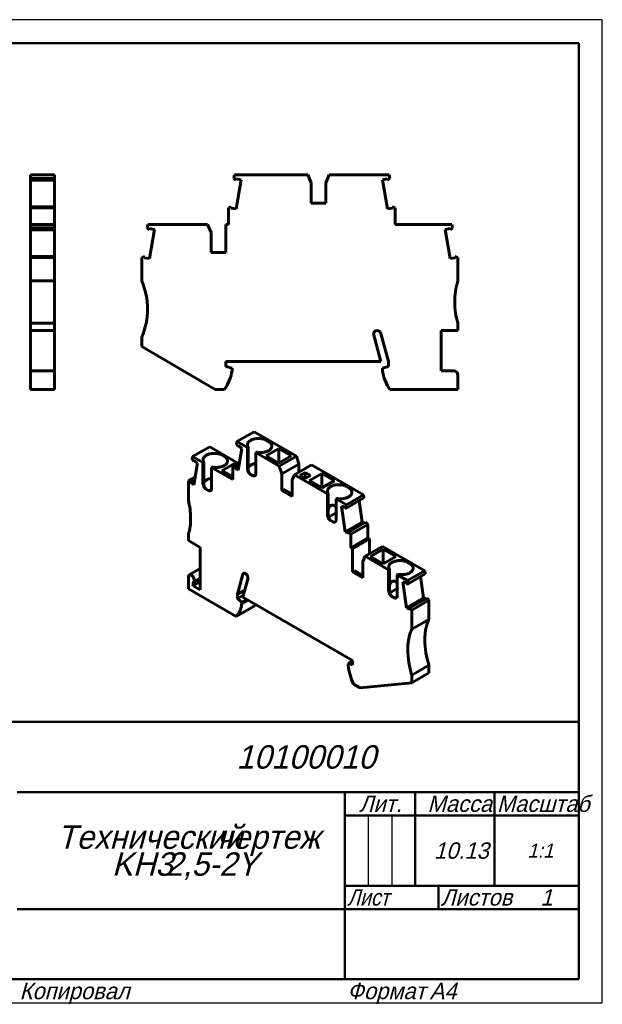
# Model space of a CAD drawing. Header units: millimetres. Extents: x 0 to 297, y 0 to 210.
# Tile 2 of 2: x 173 to 297, y 0 to 210. Entities that reach past the tile are written whole.
import ezdxf

# ---------------------------------------------------------------- set-up
doc = ezdxf.new("R2010")
doc.units = ezdxf.units.MM
doc.styles.add('TextStyle_2', font='T-FLEX Type A.TTF', dxfattribs={"oblique": 15, "height": 3.5})
doc.styles.add('TextStyle_4', font='T-FLEX Type A.TTF', dxfattribs={"width": 0.883061, "oblique": 15, "height": 3.5})
doc.styles.add('TextStyle_6', font='T-FLEX Type A.TTF', dxfattribs={"width": 0.98844, "oblique": 15, "height": 3.5})
doc.styles.add('TextStyle_7', font='T-FLEX Type A.TTF', dxfattribs={"oblique": 15, "height": 5})
doc.styles.add('TextStyle_8', font='T-FLEX Type A.TTF', dxfattribs={"oblique": 15, "height": 3})
doc.styles.add('TextStyle_9', font='T-FLEX Type A.TTF', dxfattribs={"oblique": 15, "height": 3.5})

# ---------------------------------------------------------------- blocks, each defined once
blk = doc.blocks.new('_FR1Страница_1')
at = {"color": 7, "linetype": 'Continuous', "lineweight": 25}
for p, q in [((297, 210), (0, 210)), ((297, 0), (297, 210)), ((247, 40), (247, 25)), ((252, 40), (252, 25)), ((242, 20), (292, 20)), ((262, 20), (262, 20)), ((0, 0), (297, 0))]:
    blk.add_line(p, q, dxfattribs=at)
at = {"color": 7, "linetype": 'Continuous', "lineweight": 50}
for p, q in [((20, 205), (292, 205)), ((292, 205), (292, 5)), ((107, 60), (292, 60)), ((172, 45), (292, 45)), ((242, 45), (242, 5)), ((257, 45), (257, 25)), ((274, 45), (274, 25)), ((242, 40), (292, 40)), ((242, 25), (292, 25)), ((262, 25), (262, 20)), ((172, 20), (292, 20)), ((292, 5), (20, 5))]:
    blk.add_line(p, q, dxfattribs=at)
at = {"color": 7, "oblique": 15}
for s, height, style, p in [('10100010', 5, 'TextStyle_7', (218.84, 50)), ('Лит.', 3.5, 'TextStyle_2', (245.03, 40.76)), ('Масса', 3.5, 'TextStyle_2', (259.65, 40.76)), ('Технический', 5, 'TextStyle_7', (180.55, 32.88)), ('чертеж', 5, 'TextStyle_7', (214.51, 32.88)), ('10.13', 3.5, 'TextStyle_2', (261.03, 30.75)), ('1:1', 3, 'TextStyle_8', (280.99, 31)), ('KH3', 5, 'TextStyle_7', (192.22, 27.12)), ('2,5-2Y', 5, 'TextStyle_7', (203.65, 27.12)), ('Листов', 3.5, 'TextStyle_2', (262.5, 20.75)), ('1', 3.5, 'TextStyle_9', (283.78, 20.75)), ('Копировал', 3.5, 'TextStyle_2', (172.5, 0.75)), ('Формат', 3.5, 'TextStyle_2', (242.5, 0.75)), ('A4', 3.5, 'TextStyle_2', (260.12, 0.75))]:
    blk.add_text(s, height=height, dxfattribs=dict(at, style=style)).set_placement(p)
for s, style, width, p in [('Масштаб', 'TextStyle_6', 0.98844, (274.5, 40.76)), ('Лист', 'TextStyle_4', 0.883061, (242.5, 20.75))]:
    blk.add_text(s, height=3.5, dxfattribs=dict(at, style=style, width=width)).set_placement(p)
blk = doc.blocks.new('Страница_1')
at = {"color": 7, "linetype": 'Continuous', "lineweight": 60}
for p, q in [((174.845, 176.103), (174.845, 176.83)), ((174.845, 176.83), (179.995, 176.83)), ((179.995, 176.103), (179.995, 176.83)), ((218.402, 176.83), (218.273, 176.103)), ((218.402, 176.83), (234.087, 176.83)), ((234.087, 176.83), (234.806, 175.13)), ((237.956, 175.13), (238.674, 176.83)), ((238.674, 176.83), (251.46, 176.83)), ((251.588, 176.103), (251.46, 176.83)), ((174.845, 175.709), (174.845, 176.103)), ((174.845, 176.103), (179.995, 176.103)), ((174.845, 175.709), (179.995, 175.709)), ((174.845, 170.019), (174.845, 175.707)), ((179.995, 175.709), (179.995, 176.103)), ((179.995, 170.019), (179.995, 175.707)), ((218.273, 176.103), (218.742, 175.709)), ((218.789, 175.978), (218.742, 175.709)), ((219.843, 175.792), (218.745, 169.563)), ((219.843, 175.792), (218.789, 175.978)), ((234.806, 170.83), (234.806, 175.13)), ((237.956, 175.13), (237.956, 170.83)), ((251.072, 175.978), (250.018, 175.792)), ((251.116, 169.563), (250.018, 175.792)), ((251.119, 175.709), (251.072, 175.978)), ((251.119, 175.709), (251.588, 176.103)), ((234.806, 170.83), (237.956, 170.83)), ((174.845, 169.787), (174.845, 170.017)), ((174.845, 170.017), (179.995, 170.017)), ((174.845, 169.787), (179.995, 169.787)), ((174.845, 166.23), (174.845, 169.787)), ((179.995, 169.787), (179.995, 170.017)), ((179.995, 166.23), (179.995, 169.787)), ((217.738, 170.017), (217.106, 169.787)), ((217.106, 166.23), (217.106, 169.787)), ((217.738, 170.017), (217.691, 169.749)), ((217.691, 169.749), (218.745, 169.563)), ((251.116, 169.563), (252.17, 169.749)), ((252.756, 169.787), (252.123, 170.017)), ((252.17, 169.749), (252.123, 170.017)), ((252.756, 166.23), (252.756, 169.787)), ((174.845, 165.503), (174.845, 166.23)), ((174.845, 166.23), (179.995, 166.23)), ((179.995, 165.503), (179.995, 166.23)), ((199.902, 166.23), (199.773, 165.503)), ((212.687, 166.23), (199.902, 166.23)), ((212.687, 166.23), (213.406, 164.53)), ((217.106, 166.23), (216.556, 166.23)), ((216.556, 166.23), (216.556, 160.23)), ((252.756, 166.23), (264.86, 166.23)), ((264.988, 165.503), (264.86, 166.23)), ((174.845, 165.109), (174.845, 165.503)), ((174.845, 165.503), (179.995, 165.503)), ((174.845, 165.109), (179.995, 165.109)), ((174.845, 159.419), (174.845, 165.107)), ((179.995, 165.109), (179.995, 165.503)), ((179.995, 159.419), (179.995, 165.107)), ((199.773, 165.503), (200.242, 165.109)), ((200.289, 165.378), (200.242, 165.109)), ((201.343, 165.192), (200.245, 158.963)), ((201.343, 165.192), (200.289, 165.378)), ((213.406, 160.23), (213.406, 164.53)), ((264.472, 165.378), (263.418, 165.192)), ((264.516, 158.963), (263.418, 165.192)), ((264.519, 165.109), (264.472, 165.378)), ((264.519, 165.109), (264.988, 165.503)), ((213.406, 160.23), (216.556, 160.23)), ((174.845, 159.187), (174.845, 159.417)), ((174.845, 159.417), (179.995, 159.417)), ((174.845, 154.18), (174.845, 159.187)), ((174.845, 159.187), (179.995, 159.187)), ((179.995, 159.187), (179.995, 159.417)), ((179.995, 154.18), (179.995, 159.187)), ((199.238, 159.417), (198.606, 159.187)), ((198.606, 159.187), (198.606, 154.18)), ((199.238, 159.417), (199.191, 159.149)), ((199.191, 159.149), (200.245, 158.963)), ((264.516, 158.963), (265.57, 159.149)), ((266.156, 159.187), (265.523, 159.417)), ((265.57, 159.149), (265.523, 159.417)), ((266.156, 154.18), (266.156, 159.187)), ((174.845, 149.68), (174.845, 154.18)), ((174.845, 154.18), (179.995, 154.18)), ((179.995, 149.68), (179.995, 154.18)), ((174.845, 145.18), (174.845, 149.68)), ((179.995, 145.18), (179.995, 149.68)), ((174.845, 143.58), (174.845, 145.18)), ((174.845, 145.18), (179.995, 145.18)), ((179.995, 143.58), (179.995, 145.18)), ((266.156, 143.58), (266.156, 145.18)), ((174.845, 143.58), (179.995, 143.58)), ((174.845, 134.98), (174.845, 143.58)), ((179.995, 134.982), (179.995, 143.58)), ((262.556, 134.98), (262.556, 143.58)), ((262.556, 143.58), (266.156, 143.58)), ((198.606, 142.18), (198.606, 140.18)), ((249.706, 136.98), (248.128, 142.868)), ((251.306, 136.98), (249.696, 142.987)), ((198.606, 140.18), (214.262, 130.98)), ((216.606, 136.98), (249.706, 136.98)), ((216.606, 135.88), (216.606, 136.98)), ((251.306, 136.98), (251.306, 135.88)), ((174.845, 134.98), (174.845, 134.08)), ((174.845, 134.98), (175.845, 134.98)), ((179.995, 134.98), (175.846, 134.98)), ((179.995, 134.98), (179.995, 134.08)), ((217.906, 135.532), (216.606, 135.88)), ((217.906, 135.08), (217.906, 135.532)), ((251.306, 135.88), (250.006, 135.532)), ((250.006, 135.532), (250.006, 135.08)), ((265.256, 134.98), (262.556, 134.98)), ((174.845, 130.98), (174.845, 134.08)), ((179.995, 130.98), (179.995, 134.08)), ((266.156, 130.98), (266.156, 134.08)), ((174.845, 130.98), (179.995, 130.98)), ((214.262, 130.98), (216.247, 130.98)), ((251.665, 130.98), (266.156, 130.98)), ((222.594, 121.967), (218.952, 119.864)), ((231.635, 116.747), (222.594, 121.967)), ((225.69, 119.893), (225.266, 120.138)), ((213.119, 118.783), (209.477, 116.68)), ((219.163, 115.293), (213.119, 118.783)), ((218.862, 119.323), (218.952, 119.864)), ((219.193, 118.81), (218.862, 119.323)), ((221.165, 118.587), (218.952, 119.864)), ((219.193, 118.81), (219.227, 119.01)), ((219.359, 118.906), (219.193, 118.81)), ((219.195, 113.791), (219.972, 118.428)), ((219.227, 119.01), (219.972, 118.428)), ((221.319, 118.676), (221.165, 118.587)), ((221.165, 114.096), (221.165, 118.587)), ((221.319, 114.185), (221.319, 118.676)), ((225.178, 116.842), (227.865, 118.393)), ((230.552, 116.842), (227.865, 118.393)), ((227.865, 115.29), (227.865, 118.393)), ((209.387, 116.139), (209.477, 116.68)), ((209.718, 115.626), (209.387, 116.139)), ((211.69, 115.403), (209.477, 116.68)), ((209.718, 115.626), (209.751, 115.826)), ((209.884, 115.722), (209.718, 115.626)), ((209.751, 115.826), (210.497, 115.244)), ((216.215, 116.709), (215.791, 116.954)), ((223.003, 117.526), (223.158, 117.615)), ((227.993, 114.645), (223.003, 117.526)), ((223.003, 117.526), (223.003, 113.035)), ((227.865, 115.29), (225.178, 116.842)), ((230.552, 116.842), (227.865, 115.29)), ((227.993, 114.645), (231.635, 116.747)), ((232.143, 115.066), (231.635, 116.747)), ((209.72, 110.606), (210.497, 115.244)), ((211.844, 115.492), (211.69, 115.403)), ((211.69, 110.912), (211.69, 115.403)), ((211.844, 111.001), (211.844, 115.492)), ((213.528, 114.341), (213.683, 114.43)), ((218.036, 111.739), (213.528, 114.341)), ((213.528, 114.341), (213.528, 109.851)), ((215.703, 113.657), (218.39, 115.209)), ((218.036, 112.31), (215.703, 113.657)), ((219.477, 115.475), (218.036, 114.642)), ((218.036, 111.739), (218.036, 114.642)), ((218.036, 114.642), (218.483, 114.572)), ((218.703, 115.028), (218.39, 115.209)), ((218.39, 114.847), (218.39, 115.209)), ((218.45, 114.373), (219.383, 114.911)), ((218.45, 114.373), (218.483, 114.572)), ((219.195, 113.791), (218.45, 114.373)), ((219.416, 115.111), (218.483, 114.572)), ((228.501, 112.963), (227.993, 114.645)), ((228.501, 112.963), (232.143, 115.066)), ((231.237, 112.772), (234.878, 114.875)), ((232.143, 115.066), (232.143, 113.295)), ((245.97, 108.471), (234.878, 114.875)), ((210.002, 112.29), (208.561, 111.458)), ((208.975, 111.188), (209.908, 111.727)), ((209.941, 111.926), (209.008, 111.388)), ((222.296, 112.627), (221.872, 112.872)), ((228.501, 112.963), (228.501, 109.453)), ((231.237, 112.772), (230.729, 111.677)), ((230.729, 108.167), (230.729, 111.677)), ((238.277, 108.707), (231.237, 112.772)), ((232.387, 112.637), (233.522, 113.292)), ((233.522, 111.982), (232.387, 112.637)), ((233.522, 113.292), (234.657, 112.637)), ((233.522, 111.982), (233.522, 113.292)), ((234.657, 112.637), (233.522, 111.982)), ((237.093, 113.066), (234.406, 111.514)), ((234.406, 111.514), (237.093, 109.963)), ((239.78, 111.514), (237.093, 113.066)), ((237.093, 113.066), (237.093, 109.963)), ((237.093, 109.963), (239.78, 111.514)), ((208.561, 107.37), (208.561, 111.458)), ((208.561, 111.458), (209.008, 111.388)), ((208.975, 111.188), (209.008, 111.388)), ((209.72, 110.606), (208.975, 111.188)), ((212.821, 109.442), (212.397, 109.687)), ((228.501, 109.453), (228.908, 109.687)), ((230.729, 108.167), (228.501, 109.453)), ((230.729, 108.636), (228.908, 109.687)), ((242.802, 110.014), (242.378, 110.259)), ((238.431, 108.797), (238.277, 108.707)), ((238.277, 104.217), (238.277, 108.707)), ((238.431, 108.797), (238.431, 104.306)), ((240.115, 107.646), (240.27, 107.735)), ((240.115, 103.155), (240.115, 107.646)), ((242.328, 106.369), (240.115, 107.646)), ((245.97, 108.471), (242.328, 106.369)), ((246.06, 107.825), (242.419, 105.722)), ((245.97, 108.471), (246.06, 107.825)), ((241.309, 106.109), (242.085, 100.575)), ((241.309, 106.109), (242.054, 105.831)), ((242.054, 105.831), (242.087, 105.593)), ((242.419, 105.722), (242.087, 105.593)), ((242.328, 106.369), (242.419, 105.722)), ((245.084, 107.261), (245.727, 102.678)), ((240.115, 104.669), (238.505, 103.74)), ((238.533, 103.642), (238.56, 103.62)), ((238.984, 102.992), (239.408, 102.747)), ((242.085, 100.575), (245.727, 102.678)), ((246.439, 102.637), (242.797, 100.535)), ((246.886, 102.191), (243.244, 100.088)), ((246.201, 102.5), (245.727, 102.678)), ((246.439, 102.637), (246.886, 102.191)), ((246.886, 99.287), (246.886, 102.191)), ((208.561, 98.716), (208.561, 100.022)), ((242.83, 100.297), (242.085, 100.575)), ((242.797, 100.535), (242.83, 100.297)), ((242.797, 100.535), (243.244, 100.088)), ((243.244, 97.185), (243.244, 100.088)), ((243.244, 97.185), (246.886, 99.287)), ((243.633, 96.96), (247.275, 99.063)), ((246.886, 99.287), (247.275, 99.063)), ((247.275, 99.063), (247.275, 95.904)), ((211.106, 97.246), (208.561, 98.716)), ((211.106, 88.183), (211.106, 97.246)), ((243.244, 97.185), (243.633, 96.96)), ((243.633, 96.96), (243.633, 92.061)), ((246.369, 95.381), (250.01, 97.483)), ((250.174, 96.858), (247.487, 95.307)), ((250.01, 97.483), (259.051, 92.264)), ((252.861, 95.307), (250.174, 96.858)), ((250.174, 96.858), (250.174, 93.755)), ((246.369, 95.381), (245.861, 94.286)), ((246.369, 95.381), (251.358, 92.5)), ((247.487, 95.307), (250.174, 93.755)), ((250.174, 93.755), (252.861, 95.307)), ((211.106, 92.733), (208.747, 91.371)), ((245.861, 90.775), (245.861, 94.286)), ((251.513, 92.589), (251.358, 92.5)), ((251.513, 92.589), (251.513, 88.098)), ((255.884, 93.806), (255.46, 94.051)), ((208.561, 88.428), (208.561, 90.959)), ((209.647, 89.812), (211.106, 90.655)), ((219.061, 87.264), (220.199, 91.512)), ((220.193, 86.611), (221.308, 90.774)), ((243.633, 92.061), (244.04, 92.296)), ((245.861, 90.775), (243.633, 92.061)), ((245.861, 91.245), (244.04, 92.296)), ((251.358, 88.009), (251.358, 92.5)), ((253.197, 91.439), (253.351, 91.528)), ((253.197, 86.948), (253.197, 91.439)), ((253.197, 91.439), (255.409, 90.161)), ((259.051, 92.264), (255.409, 90.161)), ((259.142, 91.617), (255.5, 89.515)), ((258.165, 91.054), (258.808, 86.47)), ((259.051, 92.264), (259.142, 91.617)), ((218.808, 82.512), (208.561, 88.428)), ((209.621, 89.04), (211.106, 89.897)), ((209.621, 89.799), (209.621, 89.04)), ((209.621, 89.04), (211.106, 88.183)), ((253.197, 88.462), (251.587, 87.532)), ((254.39, 89.902), (255.135, 89.623)), ((254.39, 89.902), (255.167, 84.368)), ((255.135, 89.623), (255.169, 89.385)), ((255.5, 89.515), (255.169, 89.385)), ((255.409, 90.161), (255.5, 89.515)), ((219.061, 87.264), (220.607, 88.157)), ((219.061, 87.264), (219.061, 86.366)), ((219.061, 86.366), (220.322, 87.094)), ((219.061, 86.366), (219.981, 85.551)), ((243.598, 73.098), (220.193, 86.611)), ((251.614, 87.435), (251.641, 87.413)), ((252.066, 86.785), (252.49, 86.54)), ((255.167, 84.368), (258.808, 86.47)), ((259.52, 86.43), (255.878, 84.327)), ((259.283, 86.293), (258.808, 86.47)), ((259.52, 86.43), (259.967, 85.983)), ((222.449, 84.614), (218.808, 82.512)), ((219.981, 85.551), (221.005, 86.142)), ((219.981, 85.182), (221.324, 85.958)), ((219.981, 85.551), (219.981, 85.182)), ((255.912, 84.089), (255.167, 84.368)), ((255.878, 84.327), (256.326, 83.881)), ((255.878, 84.327), (255.912, 84.089)), ((259.967, 85.983), (256.326, 83.881)), ((259.967, 85.983), (259.967, 81.896)), ((256.326, 83.881), (256.326, 79.793)), ((259.967, 81.896), (256.326, 79.793)), ((243.598, 72.977), (242.679, 72.446)), ((242.679, 72.077), (242.679, 72.446)), ((242.679, 72.446), (243.598, 72.2)), ((243.598, 72.2), (243.598, 73.098)), ((259.967, 72.098), (256.326, 69.995)), ((259.967, 72.098), (259.967, 70.465)), ((259.967, 70.465), (256.326, 68.362)), ((256.326, 69.995), (256.326, 68.362)), ((245.255, 67.242), (243.852, 68.053)), ((256.326, 68.362), (245.255, 67.242))]:
    blk.add_line(p, q, dxfattribs=at)
at = {"color": 7, "lineweight": 60, "flags": 128}
for points in [[(221.319, 118.676), (221.275, 118.751), (221.239, 118.827), (221.21, 118.904), (221.189, 118.983), (221.175, 119.061), (221.169, 119.14), (221.171, 119.219), (221.181, 119.298), (221.199, 119.376), (221.224, 119.454), (221.257, 119.531), (221.298, 119.606), (221.346, 119.68), (221.401, 119.753), (221.463, 119.823), (221.532, 119.891), (221.608, 119.957), (221.69, 120.021), (221.778, 120.081), (221.872, 120.138)], [(221.872, 120.138), (221.97, 120.192), (222.073, 120.242), (222.18, 120.289), (222.292, 120.332), (222.408, 120.371), (222.528, 120.407), (222.651, 120.439), (222.776, 120.467), (222.905, 120.49), (223.035, 120.51), (223.167, 120.525), (223.3, 120.536), (223.435, 120.542), (223.569, 120.544), (223.704, 120.542), (223.838, 120.536), (223.971, 120.525), (224.103, 120.51), (224.234, 120.49), (224.362, 120.467), (224.488, 120.439), (224.61, 120.407), (224.73, 120.371), (224.846, 120.332), (224.958, 120.289), (225.065, 120.242), (225.168, 120.192), (225.266, 120.138)], [(223.158, 117.615), (223.287, 117.589), (223.419, 117.568), (223.553, 117.552), (223.688, 117.539), (223.825, 117.531), (223.961, 117.528), (224.098, 117.529), (224.235, 117.535), (224.371, 117.545), (224.505, 117.56), (224.638, 117.579), (224.769, 117.602), (224.897, 117.63), (225.022, 117.662), (225.144, 117.698), (225.263, 117.738), (225.377, 117.781), (225.486, 117.829), (225.591, 117.88), (225.69, 117.934)], [(225.69, 117.934), (225.783, 117.99), (225.87, 118.05), (225.951, 118.112), (226.026, 118.176), (226.094, 118.243), (226.156, 118.312), (226.211, 118.383), (226.259, 118.456), (226.3, 118.53), (226.333, 118.605), (226.359, 118.682), (226.378, 118.759), (226.39, 118.836), (226.393, 118.914), (226.39, 118.991), (226.378, 119.069), (226.359, 119.146), (226.333, 119.222), (226.3, 119.297), (226.259, 119.371), (226.211, 119.444), (226.156, 119.515), (226.094, 119.584), (226.026, 119.651), (225.951, 119.716), (225.87, 119.778), (225.783, 119.837), (225.69, 119.893)], [(211.844, 115.492), (211.8, 115.567), (211.764, 115.643), (211.735, 115.72), (211.713, 115.798), (211.7, 115.877), (211.694, 115.956), (211.696, 116.035), (211.706, 116.114), (211.724, 116.192), (211.749, 116.27), (211.782, 116.346), (211.823, 116.422), (211.871, 116.496), (211.926, 116.568), (211.988, 116.639), (212.057, 116.707), (212.133, 116.773), (212.215, 116.836), (212.303, 116.897), (212.397, 116.954)], [(212.397, 116.954), (212.495, 117.007), (212.598, 117.058), (212.705, 117.104), (212.817, 117.148), (212.933, 117.187), (213.053, 117.223), (213.175, 117.254), (213.301, 117.282), (213.429, 117.306), (213.56, 117.325), (213.692, 117.34), (213.825, 117.351), (213.959, 117.358), (214.094, 117.36), (214.228, 117.358), (214.363, 117.351), (214.496, 117.34), (214.628, 117.325), (214.758, 117.306), (214.887, 117.282), (215.012, 117.254), (215.135, 117.223), (215.255, 117.187), (215.371, 117.148), (215.483, 117.104), (215.59, 117.058), (215.693, 117.007), (215.791, 116.954)], [(216.215, 114.75), (216.308, 114.806), (216.395, 114.865), (216.476, 114.928), (216.55, 114.992), (216.619, 115.059), (216.68, 115.128), (216.735, 115.199), (216.783, 115.272), (216.824, 115.346), (216.858, 115.421), (216.884, 115.497), (216.903, 115.574), (216.914, 115.652), (216.918, 115.729), (216.914, 115.807), (216.903, 115.884), (216.884, 115.961), (216.858, 116.038), (216.824, 116.113), (216.783, 116.187), (216.735, 116.26), (216.68, 116.331), (216.619, 116.4), (216.55, 116.467), (216.476, 116.531), (216.395, 116.593), (216.308, 116.653), (216.215, 116.709)], [(213.683, 114.43), (213.812, 114.405), (213.944, 114.384), (214.078, 114.367), (214.213, 114.355), (214.349, 114.347), (214.486, 114.344), (214.623, 114.345), (214.76, 114.351), (214.895, 114.361), (215.03, 114.376), (215.163, 114.395), (215.294, 114.418), (215.422, 114.446), (215.547, 114.478), (215.669, 114.513), (215.787, 114.553), (215.901, 114.597), (216.011, 114.644), (216.116, 114.695), (216.215, 114.75)], [(221.165, 114.096), (221.167, 114.031), (221.174, 113.964), (221.184, 113.894), (221.2, 113.824), (221.219, 113.753), (221.242, 113.681), (221.269, 113.61), (221.3, 113.538), (221.334, 113.468), (221.372, 113.399), (221.413, 113.332), (221.456, 113.268), (221.503, 113.205), (221.551, 113.146), (221.601, 113.09), (221.654, 113.038), (221.707, 112.989), (221.761, 112.946), (221.817, 112.906), (221.872, 112.872)], [(221.319, 114.332), (221.352, 114.382), (221.407, 114.453), (221.469, 114.522), (221.537, 114.589), (221.612, 114.653), (221.693, 114.715), (221.78, 114.775), (221.872, 114.831)], [(221.319, 114.185), (221.32, 114.13), (221.323, 114.072), (221.327, 114.013), (221.333, 113.952), (221.341, 113.889), (221.35, 113.826), (221.364, 113.749), (221.38, 113.672), (221.4, 113.594), (221.422, 113.518), (221.447, 113.443), (221.476, 113.37), (221.507, 113.299), (221.542, 113.231), (221.58, 113.166), (221.622, 113.105), (221.658, 113.057), (221.697, 113.012), (221.738, 112.971), (221.781, 112.934), (221.826, 112.901), (221.872, 112.872)], [(221.872, 114.831), (221.97, 114.885), (222.073, 114.935), (222.18, 114.981), (222.292, 115.025), (222.408, 115.064), (222.528, 115.1), (222.651, 115.132), (222.776, 115.159), (222.905, 115.183), (223.003, 115.198)], [(211.844, 111.148), (211.877, 111.197), (211.932, 111.268), (211.993, 111.337), (212.062, 111.404), (212.137, 111.469), (212.217, 111.531), (212.304, 111.59), (212.397, 111.647)], [(212.397, 111.647), (212.495, 111.7), (212.598, 111.75), (212.705, 111.797), (212.817, 111.84), (212.933, 111.88), (213.053, 111.915), (213.175, 111.947), (213.301, 111.975), (213.429, 111.999), (213.528, 112.013)], [(222.296, 112.627), (222.352, 112.597), (222.407, 112.573), (222.461, 112.554), (222.515, 112.54), (222.567, 112.533), (222.617, 112.53), (222.666, 112.534), (222.712, 112.543), (222.756, 112.557), (222.796, 112.577), (222.834, 112.602), (222.868, 112.633), (222.899, 112.668), (222.926, 112.709), (222.95, 112.754), (222.969, 112.803), (222.984, 112.856), (222.995, 112.912), (223.001, 112.972), (223.003, 113.035)], [(222.296, 112.627), (222.344, 112.602), (222.392, 112.581), (222.441, 112.566), (222.491, 112.554), (222.541, 112.547), (222.591, 112.545), (222.65, 112.548), (222.708, 112.558), (222.765, 112.573), (222.82, 112.594), (222.827, 112.598)], [(222.385, 112.619), (222.336, 112.623), (222.304, 112.623)], [(222.703, 112.69), (222.666, 112.674), (222.628, 112.656), (222.591, 112.64), (222.554, 112.629), (222.518, 112.622), (222.472, 112.617), (222.428, 112.616), (222.385, 112.619)], [(223, 112.961), (222.98, 112.936), (222.938, 112.888), (222.894, 112.842), (222.849, 112.799), (222.813, 112.768), (222.777, 112.741), (222.74, 112.716), (222.703, 112.69)], [(211.69, 110.912), (211.692, 110.847), (211.698, 110.779), (211.709, 110.71), (211.724, 110.64), (211.744, 110.568), (211.767, 110.497), (211.794, 110.425), (211.825, 110.354), (211.859, 110.284), (211.897, 110.215), (211.938, 110.148), (211.981, 110.083), (212.027, 110.021), (212.076, 109.962), (212.126, 109.906), (212.178, 109.853), (212.232, 109.805), (212.286, 109.761), (212.341, 109.722), (212.397, 109.687)], [(211.844, 111.001), (211.845, 110.946), (211.847, 110.888), (211.852, 110.829), (211.858, 110.767), (211.865, 110.705), (211.875, 110.641), (211.889, 110.564), (211.905, 110.487), (211.924, 110.41), (211.947, 110.334), (211.972, 110.259), (212, 110.186), (212.032, 110.115), (212.067, 110.047), (212.105, 109.982), (212.146, 109.92), (212.183, 109.873), (212.222, 109.828), (212.263, 109.787), (212.306, 109.75), (212.351, 109.716), (212.397, 109.687)], [(212.43, 109.668), (212.413, 109.681), (212.341, 109.74), (212.271, 109.802), (212.202, 109.866)], [(212.202, 109.866), (212.223, 109.827)], [(213.228, 109.505), (213.19, 109.489), (213.152, 109.471), (213.115, 109.456), (213.078, 109.445), (213.042, 109.438), (212.996, 109.433), (212.951, 109.432), (212.908, 109.435), (212.851, 109.445), (212.796, 109.459), (212.784, 109.464)], [(212.821, 109.442), (212.877, 109.413), (212.932, 109.389), (212.986, 109.37), (213.04, 109.356), (213.092, 109.348), (213.142, 109.346), (213.191, 109.349), (213.237, 109.358), (213.28, 109.373), (213.321, 109.393), (213.359, 109.418), (213.393, 109.449), (213.424, 109.484), (213.451, 109.524), (213.474, 109.569), (213.494, 109.618), (213.509, 109.671), (213.52, 109.728), (213.526, 109.788), (213.528, 109.851)], [(212.821, 109.442), (212.869, 109.417), (212.917, 109.397), (212.966, 109.381), (213.016, 109.37), (213.066, 109.363), (213.116, 109.361), (213.175, 109.364), (213.233, 109.373), (213.29, 109.389), (213.345, 109.41), (213.352, 109.414)], [(213.525, 109.777), (213.506, 109.754), (213.464, 109.705), (213.42, 109.659), (213.375, 109.615), (213.339, 109.585), (213.302, 109.557), (213.265, 109.532), (213.228, 109.505)], [(238.431, 108.797), (238.387, 108.871), (238.351, 108.948), (238.322, 109.025), (238.301, 109.103), (238.287, 109.182), (238.281, 109.261), (238.283, 109.34), (238.293, 109.418), (238.311, 109.497), (238.336, 109.575), (238.369, 109.651), (238.41, 109.727), (238.458, 109.801), (238.513, 109.873), (238.575, 109.944), (238.644, 110.012), (238.72, 110.078), (238.802, 110.141), (238.89, 110.201), (238.984, 110.259)], [(238.984, 110.259), (239.082, 110.312), (239.185, 110.362), (239.292, 110.409), (239.404, 110.452), (239.52, 110.492), (239.64, 110.527), (239.763, 110.559), (239.888, 110.587), (240.017, 110.611), (240.147, 110.63), (240.279, 110.645), (240.412, 110.656), (240.547, 110.662), (240.681, 110.665), (240.816, 110.662), (240.95, 110.656), (241.083, 110.645), (241.215, 110.63), (241.346, 110.611), (241.474, 110.587), (241.6, 110.559), (241.722, 110.527), (241.842, 110.492), (241.958, 110.452), (242.07, 110.409), (242.177, 110.362), (242.28, 110.312), (242.378, 110.259)], [(242.802, 108.054), (242.895, 108.111), (242.982, 108.17), (243.063, 108.232), (243.138, 108.297), (243.206, 108.364), (243.268, 108.433), (243.323, 108.504), (243.371, 108.576), (243.412, 108.65), (243.445, 108.726), (243.471, 108.802), (243.49, 108.879), (243.502, 108.956), (243.505, 109.034), (243.502, 109.112), (243.49, 109.189), (243.471, 109.266), (243.445, 109.342), (243.412, 109.418), (243.371, 109.492), (243.323, 109.564), (243.268, 109.635), (243.206, 109.704), (243.138, 109.771), (243.063, 109.836), (242.982, 109.898), (242.895, 109.957), (242.802, 110.014)], [(240.27, 107.735), (240.399, 107.71), (240.531, 107.689), (240.665, 107.672), (240.8, 107.66), (240.937, 107.652), (241.073, 107.649), (241.21, 107.65), (241.347, 107.655), (241.483, 107.666), (241.617, 107.68), (241.75, 107.699), (241.881, 107.723), (242.009, 107.75), (242.134, 107.782), (242.256, 107.818), (242.375, 107.858), (242.489, 107.902), (242.598, 107.949), (242.703, 108), (242.802, 108.054)], [(238.984, 106.198), (238.93, 106.164), (238.878, 106.124), (238.827, 106.079), (238.779, 106.028), (238.731, 105.971), (238.686, 105.909), (238.643, 105.841), (238.602, 105.768), (238.564, 105.689), (238.527, 105.605), (238.493, 105.516), (238.461, 105.421), (238.431, 105.318)], [(240.115, 105.951), (240.089, 105.972), (240.008, 106.032), (239.927, 106.086), (239.847, 106.134), (239.769, 106.176), (239.695, 106.21), (239.623, 106.237), (239.551, 106.259), (239.482, 106.275), (239.413, 106.286), (239.347, 106.29), (239.281, 106.289), (239.218, 106.282), (239.157, 106.269), (239.097, 106.251), (239.04, 106.227), (238.984, 106.198)], [(238.277, 104.217), (238.279, 104.151), (238.286, 104.084), (238.296, 104.015), (238.312, 103.944), (238.331, 103.873), (238.354, 103.802), (238.381, 103.73), (238.412, 103.659), (238.446, 103.589), (238.484, 103.52), (238.525, 103.453), (238.568, 103.388), (238.615, 103.326), (238.663, 103.266), (238.713, 103.21), (238.766, 103.158), (238.819, 103.11), (238.873, 103.066), (238.929, 103.027), (238.984, 102.992)], [(238.984, 102.992), (238.938, 103.021), (238.893, 103.055), (238.85, 103.092), (238.809, 103.133), (238.77, 103.177), (238.734, 103.225), (238.692, 103.286), (238.654, 103.351), (238.619, 103.42), (238.588, 103.491), (238.559, 103.564), (238.534, 103.639), (238.512, 103.715), (238.492, 103.792), (238.476, 103.869), (238.462, 103.946), (238.453, 104.009), (238.445, 104.072), (238.439, 104.133), (238.435, 104.193), (238.432, 104.251), (238.431, 104.306)], [(238.81, 103.132), (238.753, 103.239), (238.687, 103.366), (238.623, 103.493), (238.56, 103.62)], [(240.115, 103.155), (240.113, 103.093), (240.107, 103.033), (240.096, 102.976), (240.081, 102.923), (240.062, 102.874), (240.038, 102.829), (240.011, 102.789), (239.98, 102.753), (239.946, 102.723), (239.908, 102.698), (239.868, 102.678), (239.824, 102.663), (239.778, 102.654), (239.729, 102.651), (239.679, 102.653), (239.627, 102.661), (239.573, 102.674), (239.519, 102.693), (239.464, 102.718), (239.408, 102.747)], [(239.939, 102.718), (239.932, 102.714), (239.877, 102.693), (239.82, 102.678), (239.762, 102.669), (239.703, 102.666), (239.653, 102.668), (239.603, 102.675), (239.553, 102.686), (239.504, 102.702), (239.456, 102.722), (239.408, 102.747)], [(251.513, 92.589), (251.469, 92.664), (251.432, 92.74), (251.403, 92.817), (251.382, 92.895), (251.369, 92.974), (251.363, 93.053), (251.365, 93.132), (251.375, 93.211), (251.392, 93.289), (251.418, 93.367), (251.451, 93.444), (251.491, 93.519), (251.539, 93.593), (251.594, 93.666), (251.657, 93.736), (251.726, 93.804), (251.801, 93.87), (251.883, 93.933), (251.972, 93.994), (252.066, 94.051)], [(252.066, 94.051), (252.163, 94.105), (252.266, 94.155), (252.374, 94.202), (252.486, 94.245), (252.602, 94.284), (252.721, 94.32), (252.844, 94.352), (252.97, 94.379), (253.098, 94.403), (253.229, 94.422), (253.361, 94.438), (253.494, 94.449), (253.628, 94.455), (253.763, 94.457), (253.897, 94.455), (254.031, 94.449), (254.165, 94.438), (254.297, 94.422), (254.427, 94.403), (254.555, 94.379), (254.681, 94.352), (254.804, 94.32), (254.924, 94.284), (255.039, 94.245), (255.151, 94.202), (255.259, 94.155), (255.362, 94.105), (255.46, 94.051)], [(255.884, 91.847), (255.976, 91.903), (256.063, 91.963), (256.144, 92.025), (256.219, 92.089), (256.287, 92.156), (256.349, 92.225), (256.404, 92.296), (256.452, 92.369), (256.493, 92.443), (256.527, 92.518), (256.553, 92.595), (256.572, 92.671), (256.583, 92.749), (256.587, 92.827), (256.583, 92.904), (256.572, 92.982), (256.553, 93.059), (256.527, 93.135), (256.493, 93.21), (256.452, 93.284), (256.404, 93.357), (256.349, 93.428), (256.287, 93.497), (256.219, 93.564), (256.144, 93.628), (256.063, 93.691), (255.976, 93.75), (255.884, 93.806)], [(209.834, 90.224), (209.832, 90.283), (209.826, 90.344), (209.816, 90.406), (209.802, 90.469), (209.785, 90.533), (209.764, 90.598), (209.74, 90.662), (209.712, 90.726), (209.681, 90.789), (209.647, 90.851), (209.61, 90.912), (209.571, 90.97), (209.53, 91.026), (209.486, 91.079), (209.441, 91.13), (209.394, 91.177), (209.346, 91.22), (209.297, 91.26), (209.247, 91.295), (209.197, 91.326), (209.147, 91.353), (209.098, 91.375), (209.049, 91.392), (209.001, 91.404), (208.954, 91.411), (208.908, 91.413), (208.865, 91.41), (208.823, 91.402), (208.784, 91.389), (208.747, 91.371), (208.713, 91.348), (208.682, 91.321), (208.655, 91.289), (208.63, 91.252), (208.609, 91.212), (208.592, 91.168), (208.578, 91.12), (208.569, 91.069), (208.563, 91.015), (208.561, 90.959)], [(221.308, 90.774), (221.301, 90.834), (221.289, 90.896), (221.273, 90.958), (221.254, 91.022), (221.23, 91.085), (221.203, 91.148), (221.173, 91.209), (221.139, 91.27), (221.103, 91.328), (221.063, 91.385), (221.022, 91.439), (220.978, 91.489), (220.932, 91.536), (220.885, 91.58), (220.838, 91.619), (220.789, 91.654), (220.74, 91.684), (220.691, 91.709), (220.643, 91.729), (220.595, 91.744), (220.548, 91.753), (220.503, 91.757), (220.46, 91.756), (220.419, 91.749), (220.38, 91.737), (220.344, 91.719), (220.311, 91.696), (220.282, 91.669), (220.255, 91.636), (220.233, 91.599), (220.214, 91.557), (220.199, 91.512)], [(253.351, 91.528), (253.481, 91.502), (253.613, 91.481), (253.747, 91.464), (253.882, 91.452), (254.018, 91.444), (254.155, 91.441), (254.292, 91.442), (254.428, 91.448), (254.564, 91.458), (254.699, 91.473), (254.831, 91.492), (254.962, 91.515), (255.091, 91.543), (255.216, 91.575), (255.338, 91.611), (255.456, 91.651), (255.57, 91.694), (255.68, 91.742), (255.784, 91.793), (255.884, 91.847)], [(209.621, 89.799), (209.654, 89.816), (209.684, 89.837), (209.711, 89.861), (209.736, 89.89), (209.759, 89.921), (209.778, 89.956), (209.795, 89.994), (209.809, 90.035), (209.82, 90.079), (209.827, 90.125), (209.832, 90.173), (209.834, 90.224)], [(252.066, 89.991), (252.012, 89.957), (251.96, 89.917), (251.909, 89.872), (251.86, 89.82), (251.813, 89.764), (251.768, 89.702), (251.725, 89.634), (251.684, 89.56), (251.645, 89.482), (251.609, 89.397), (251.574, 89.308), (251.543, 89.214), (251.513, 89.111)], [(253.197, 89.743), (253.171, 89.764), (253.089, 89.825), (253.009, 89.879), (252.929, 89.927), (252.85, 89.969), (252.777, 90.002), (252.704, 90.03), (252.633, 90.052), (252.563, 90.068), (252.495, 90.078), (252.428, 90.083), (252.363, 90.081), (252.3, 90.074), (252.238, 90.062), (252.179, 90.043), (252.121, 90.02), (252.066, 89.991)], [(251.358, 88.009), (251.361, 87.944), (251.367, 87.877), (251.378, 87.807), (251.393, 87.737), (251.412, 87.666), (251.435, 87.594), (251.463, 87.523), (251.493, 87.451), (251.528, 87.381), (251.566, 87.312), (251.606, 87.245), (251.65, 87.18), (251.696, 87.118), (251.745, 87.059), (251.795, 87.003), (251.847, 86.951), (251.9, 86.902), (251.955, 86.858), (252.01, 86.819), (252.066, 86.785)], [(252.066, 86.785), (252.019, 86.814), (251.975, 86.847), (251.932, 86.884), (251.891, 86.925), (251.852, 86.97), (251.815, 87.018), (251.774, 87.079), (251.736, 87.144), (251.701, 87.212), (251.669, 87.283), (251.641, 87.356), (251.615, 87.431), (251.593, 87.507), (251.574, 87.584), (251.557, 87.662), (251.543, 87.739), (251.534, 87.802), (251.526, 87.865), (251.52, 87.926), (251.516, 87.985), (251.514, 88.043), (251.513, 88.098)], [(251.892, 86.924), (251.834, 87.032), (251.769, 87.158), (251.704, 87.285), (251.641, 87.413)], [(253.197, 86.948), (253.195, 86.885), (253.188, 86.825), (253.177, 86.769), (253.162, 86.716), (253.143, 86.666), (253.12, 86.622), (253.093, 86.581), (253.062, 86.546), (253.027, 86.515), (252.99, 86.49), (252.949, 86.47), (252.905, 86.456), (252.859, 86.447), (252.811, 86.443), (252.76, 86.446), (252.708, 86.453), (252.655, 86.467), (252.6, 86.486), (252.545, 86.51), (252.49, 86.54)], [(253.021, 86.511), (253.013, 86.507), (252.959, 86.486), (252.902, 86.471), (252.844, 86.461), (252.784, 86.458), (252.735, 86.46), (252.685, 86.467), (252.635, 86.478), (252.586, 86.494), (252.537, 86.515), (252.49, 86.54)], [(218.808, 82.512), (218.908, 82.621), (219.005, 82.736), (219.098, 82.856), (219.187, 82.981), (219.272, 83.111), (219.351, 83.244), (219.427, 83.381), (219.498, 83.522), (219.565, 83.668), (219.629, 83.821), (219.689, 83.979), (219.744, 84.141), (219.795, 84.307), (219.842, 84.477), (219.883, 84.648), (219.92, 84.822), (219.952, 85.001), (219.981, 85.182)], [(222.449, 84.614), (222.55, 84.724), (222.647, 84.839), (222.74, 84.959), (222.829, 85.084), (222.831, 85.088)], [(259.967, 81.896), (259.872, 81.691), (259.782, 81.48), (259.698, 81.264), (259.618, 81.043), (259.544, 80.817), (259.477, 80.59), (259.414, 80.358), (259.357, 80.122), (259.306, 79.881), (259.259, 79.631), (259.217, 79.377), (259.181, 79.119), (259.15, 78.857), (259.125, 78.59), (259.106, 78.325), (259.093, 78.056), (259.085, 77.784), (259.082, 77.508)], [(256.326, 79.793), (256.231, 79.588), (256.141, 79.378), (256.056, 79.162), (255.977, 78.941), (255.903, 78.715), (255.835, 78.488), (255.773, 78.256), (255.716, 78.019), (255.664, 77.779), (255.617, 77.529), (255.575, 77.275), (255.539, 77.017), (255.509, 76.754), (255.484, 76.488), (255.465, 76.222), (255.451, 75.953), (255.443, 75.681), (255.44, 75.406)]]:
    blk.add_lwpolyline(points, dxfattribs=at)
at = {"color": 7, "linetype": 'Continuous', "lineweight": 60}
for centre, radius, start, end in [((184.858, 148.18), 15, 0, 23.57818), ((280.465, 149.68), 15, 162.5424, 180), ((280.465, 149.68), 15, 180, 197.4576), ((184.858, 148.18), 15, 336.42182, 360), ((248.923, 142.78), 0.8, 15, 173.72532), ((208.512, 136.496), 9.5, 324.50968, 351.4318), ((259.4, 136.496), 9.5, 188.5682, 215.49032), ((265.256, 134.08), 0.9, 0, 90), ((191.644, 103.273), 17.406, 0.46413, 13.61508), ((197.955, 103.281), 11.095, 342.91987, 0.6891), ((277.602, 77.762), 18.522, 180.78466, 197.80572), ((273.961, 75.659), 18.522, 180.78466, 197.80572), ((256.474, 73.915), 13.917, 187.58588, 204.91149)]:
    blk.add_arc(centre, radius, start, end, dxfattribs=at)
blk.add_blockref('_FR1Страница_1', (0, 0))

msp = doc.modelspace()

# ---------------------------------------------------------------- block references
msp.add_blockref('Страница_1', (0, 0))

doc.saveas('drawing.dxf')
